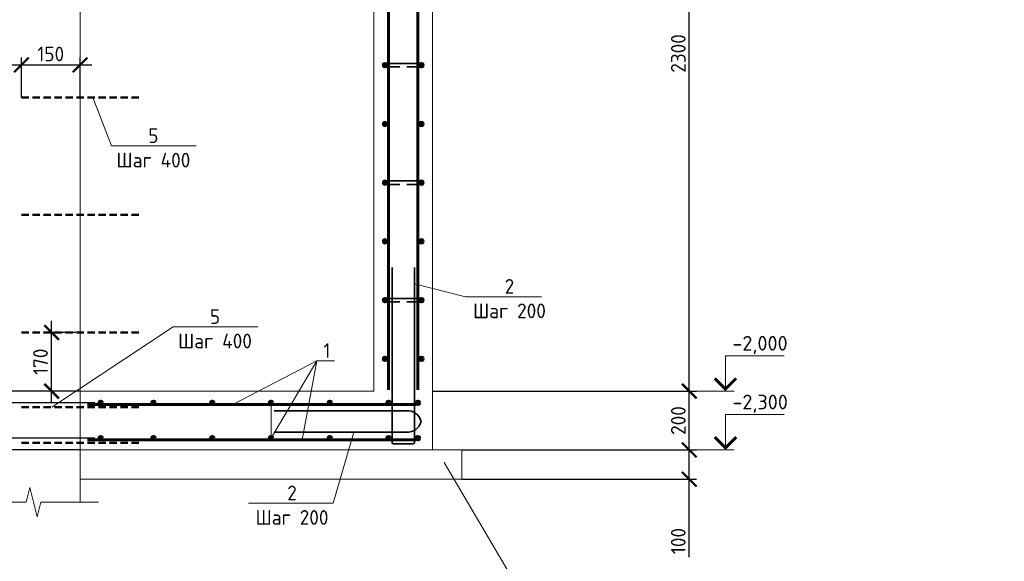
# Model space of a CAD drawing. Header units: millimetres. Extents: x 130535 to 3472113, y -52734 to 121434.
# Tile 28 of 100: x 416871 to 433631, y -3826 to 5396. Entities that reach past the tile are written whole.
import ezdxf
from ezdxf import colors
from ezdxf.entities.mleader import LeaderData, LeaderLine
from ezdxf.math import Vec2, Vec3

# ---------------------------------------------------------------- set-up
doc = ezdxf.new("R2010")
doc.units = ezdxf.units.MM
doc.linetypes.add('DASHED2', pattern=[0.375, 0.25, -0.125])
doc.layers.get('DEFPOINTS').update_dxf_attribs({"color": 1, "lineweight": 0})
for name, color, linetype, lineweight in [('Основная 0.35', 200, 'Continuous', 35), ('Основная 0.60', 142, 'Continuous', 60), ('РАЗМЕРЫ', 1, 'Continuous', 9), ('Разрез жилая часть$0$Отметки', 1, 'Continuous', 20), ('Символы 0.20', 1, 'Continuous', 20), ('Текст 0.25', 82, 'Continuous', 25), ('Тонкая', 81, 'Continuous', 20), ('Тонкая 0.20', 30, 'Continuous', 20)]:
    doc.layers.add(name, color=color, linetype=linetype, lineweight=lineweight)
doc.styles.add('GOST-2.304_Type-B', font='GOST_Common.ttf')
doc.styles.add('ГОСТ', font='isocpeur.TTF')
doc.dimstyles.new('СПДС', dxfattribs={"dimscale": 100, "dimtxt": 2.5, "dimasz": 2.5, "dimexe": 1.25, "dimexo": 0, "dimtad": 1, "dimdec": 0, "dimtxsty": 'GOST-2.304_Type-B', "dimblk": 'ARCHTICK', "dimcen": 2.5, "dimdle": 2, "dimadec": 0, "dimazin": 2, "dimtfac": 0.75, "dimtdec": 0, "dimtmove": 1, "dimatfit": 3, "dimfxl": 1, "dimtolj": 1, "dimarcsym": 1})

# ---------------------------------------------------------------- blocks, each defined once
blk = doc.blocks.new('_None')
blk = doc.blocks.new('_ArchTick')
at = {"color": 0, "linetype": 'ByBlock', "const_width": 0.15}
blk.add_lwpolyline([(-0.5, -0.5), (0.5, 0.5)], dxfattribs=at)
blk = doc.blocks.new('*D435')
at = {"layer": 'DEFPOINTS', "color": 0, "linetype": 'Continuous', "lineweight": 0, "transparency": 16777216}
for p in [(415256, -1729), (418150, -1729), (417900, -1929)]:
    blk.add_point(p, dxfattribs=at)
at = {"layer": 'РАЗМЕРЫ', "color": 0, "linetype": 'Continuous', "lineweight": -2, "transparency": 16777216}
for p, q in [((415256, -2129), (415256, -1529)), ((418150, -1729), (415131, -1729)), ((417900, -1929), (415131, -1929)), ((415256, -2836), (415256, -1929))]:
    blk.add_line(p, q, dxfattribs=at)
at = {"layer": 'РАЗМЕРЫ', "color": 0, "linetype": 'Continuous', "lineweight": -2, "transparency": 16777216, "xscale": 250, "yscale": 250, "zscale": 250}
for p, rotation in [((415256, -1729), 90), ((415256, -1929), 270)]:
    blk.add_blockref('_ArchTick', p, dxfattribs=dict(at, rotation=rotation))
at = {"layer": 'РАЗМЕРЫ', "color": 0, "linetype": 'Continuous', "lineweight": 0, "transparency": 16777216, "insert": (415069, -2623), "char_height": 250, "attachment_point": 5, "rotation": 90, "style": 'GOST-2.304_Type-B'}
blk.add_mtext('\\A1;50', dxfattribs=at)
blk = doc.blocks.new('*D436')
at = {"layer": 'DEFPOINTS', "color": 0, "linetype": 'Continuous', "lineweight": 0, "transparency": 16777216}
for p in [(415256, -1129), (418150, -1129), (418150, -1729)]:
    blk.add_point(p, dxfattribs=at)
at = {"layer": 'РАЗМЕРЫ', "color": 0, "linetype": 'Continuous', "lineweight": -2, "transparency": 16777216}
for p, q in [((415256, -1929), (415256, -929)), ((418150, -1129), (415131, -1129)), ((418150, -1729), (415131, -1729))]:
    blk.add_line(p, q, dxfattribs=at)
at = {"layer": 'РАЗМЕРЫ', "color": 0, "linetype": 'Continuous', "lineweight": -2, "transparency": 16777216, "xscale": 250, "yscale": 250, "zscale": 250}
for p, rotation in [((415256, -1129), 90), ((415256, -1729), 270)]:
    blk.add_blockref('_ArchTick', p, dxfattribs=dict(at, rotation=rotation))
at = {"layer": 'РАЗМЕРЫ', "color": 0, "linetype": 'Continuous', "lineweight": 0, "transparency": 16777216, "insert": (415069, -1429), "char_height": 250, "attachment_point": 5, "rotation": 90, "style": 'GOST-2.304_Type-B'}
blk.add_mtext('\\A1;100', dxfattribs=at)
blk = doc.blocks.new('*D437')
at = {"layer": 'DEFPOINTS', "color": 0, "linetype": 'Continuous', "lineweight": 0, "transparency": 16777216}
for p in [(415256, -929), (417900, -929), (418150, -1129)]:
    blk.add_point(p, dxfattribs=at)
at = {"layer": 'РАЗМЕРЫ', "color": 0, "linetype": 'Continuous', "lineweight": -2, "transparency": 16777216}
for p, q in [((415256, -8), (415256, -929)), ((415256, -1329), (415256, -729)), ((417900, -929), (415131, -929)), ((418150, -1129), (415131, -1129))]:
    blk.add_line(p, q, dxfattribs=at)
at = {"layer": 'РАЗМЕРЫ', "color": 0, "linetype": 'Continuous', "lineweight": -2, "transparency": 16777216, "xscale": 250, "yscale": 250, "zscale": 250}
for p, rotation in [((415256, -929), 90), ((415256, -1129), 270)]:
    blk.add_blockref('_ArchTick', p, dxfattribs=dict(at, rotation=rotation))
at = {"layer": 'РАЗМЕРЫ', "color": 0, "linetype": 'Continuous', "lineweight": 0, "transparency": 16777216, "insert": (415069, -220), "char_height": 250, "attachment_point": 5, "rotation": 90, "style": 'GOST-2.304_Type-B'}
blk.add_mtext('\\A1;50', dxfattribs=at)
blk = doc.blocks.new('*D441')
at = {"layer": 'DEFPOINTS', "color": 0, "linetype": 'Continuous', "lineweight": 0, "transparency": 16777216}
for p in [(424400, -1929), (428269, -1929), (424400, -2429)]:
    blk.add_point(p, dxfattribs=at)
at = {"layer": 'РАЗМЕРЫ', "color": 0, "linetype": 'Continuous', "lineweight": -2, "transparency": 16777216}
for p, q in [((428269, -2629), (428269, -1729)), ((424400, -1929), (428394, -1929)), ((424400, -2429), (428394, -2429)), ((428269, -3756), (428269, -2429))]:
    blk.add_line(p, q, dxfattribs=at)
at = {"layer": 'РАЗМЕРЫ', "color": 0, "linetype": 'Continuous', "lineweight": -2, "transparency": 16777216, "xscale": 250, "yscale": 250, "zscale": 250}
for p, rotation in [((428269, -1929), 90), ((428269, -2429), 270)]:
    blk.add_blockref('_ArchTick', p, dxfattribs=dict(at, rotation=rotation))
at = {"layer": 'РАЗМЕРЫ', "color": 0, "linetype": 'Continuous', "lineweight": 0, "transparency": 16777216, "insert": (428082, -3481), "char_height": 250, "attachment_point": 5, "rotation": 90, "style": 'GOST-2.304_Type-B'}
blk.add_mtext('\\A1;100', dxfattribs=at)
blk = doc.blocks.new('*D442')
at = {"layer": 'DEFPOINTS', "color": 0, "linetype": 'Continuous', "lineweight": 0, "transparency": 16777216}
for p in [(423900, -929), (428269, -929), (424400, -1929)]:
    blk.add_point(p, dxfattribs=at)
at = {"layer": 'РАЗМЕРЫ', "color": 0, "linetype": 'Continuous', "lineweight": -2, "transparency": 16777216}
for p, q in [((428269, -2129), (428269, -729)), ((423900, -929), (428394, -929)), ((424400, -1929), (428394, -1929))]:
    blk.add_line(p, q, dxfattribs=at)
at = {"layer": 'РАЗМЕРЫ', "color": 0, "linetype": 'Continuous', "lineweight": -2, "transparency": 16777216, "xscale": 250, "yscale": 250, "zscale": 250}
for p, rotation in [((428269, -929), 90), ((428269, -1929), 270)]:
    blk.add_blockref('_ArchTick', p, dxfattribs=dict(at, rotation=rotation))
at = {"layer": 'РАЗМЕРЫ', "color": 0, "linetype": 'Continuous', "lineweight": 0, "transparency": 16777216, "insert": (428082, -1429), "char_height": 250, "attachment_point": 5, "rotation": 90, "style": 'GOST-2.304_Type-B'}
blk.add_mtext('\\A1;200', dxfattribs=at)
blk = doc.blocks.new('*D445')
at = {"layer": 'DEFPOINTS', "color": 0, "linetype": 'Continuous', "lineweight": 0, "transparency": 16777216}
for p in [(423900, 10571), (428269, 10571), (428018, -929)]:
    blk.add_point(p, dxfattribs=at)
at = {"layer": 'РАЗМЕРЫ', "color": 0, "linetype": 'Continuous', "lineweight": -2, "transparency": 16777216}
for p, q in [((428269, -1129), (428269, 10771)), ((423900, 10571), (428394, 10571)), ((428018, -929), (428394, -929))]:
    blk.add_line(p, q, dxfattribs=at)
at = {"layer": 'РАЗМЕРЫ', "color": 0, "linetype": 'Continuous', "lineweight": -2, "transparency": 16777216, "xscale": 250, "yscale": 250, "zscale": 250}
for p, rotation in [((428269, 10571), 90), ((428269, -929), 270)]:
    blk.add_blockref('_ArchTick', p, dxfattribs=dict(at, rotation=rotation))
at = {"layer": 'РАЗМЕРЫ', "color": 0, "linetype": 'Continuous', "lineweight": 0, "transparency": 16777216, "insert": (428082, 4821), "char_height": 250, "attachment_point": 5, "rotation": 90, "style": 'GOST-2.304_Type-B'}
blk.add_mtext('\\A1;2300', dxfattribs=at)
blk = doc.blocks.new('*D399')
at = {"layer": 'DEFPOINTS', "color": 0, "linetype": 'Continuous', "lineweight": 0, "transparency": 16777216}
for p in [(417900, 4625), (416900, 4071), (417900, 4071)]:
    blk.add_point(p, dxfattribs=at)
at = {"layer": 'РАЗМЕРЫ', "color": 0, "linetype": 'Continuous', "lineweight": -2, "transparency": 16777216}
for p, q in [((416900, 4071), (416900, 4750)), ((417900, 4071), (417900, 4750)), ((416700, 4625), (418100, 4625))]:
    blk.add_line(p, q, dxfattribs=at)
at = {"layer": 'РАЗМЕРЫ', "color": 0, "linetype": 'Continuous', "lineweight": -2, "transparency": 16777216, "xscale": 250, "yscale": 250, "zscale": 250, "rotation": 180}
blk.add_blockref('_ArchTick', (416900, 4625), dxfattribs=at)
at = {"layer": 'РАЗМЕРЫ', "color": 0, "linetype": 'Continuous', "lineweight": -2, "transparency": 16777216, "xscale": 250, "yscale": 250, "zscale": 250}
blk.add_blockref('_ArchTick', (417900, 4625), dxfattribs=at)
at = {"layer": 'РАЗМЕРЫ', "color": 0, "linetype": 'Continuous', "lineweight": 0, "transparency": 16777216, "insert": (417400, 4812), "char_height": 250, "attachment_point": 5, "style": 'GOST-2.304_Type-B'}
blk.add_mtext('\\A1;150', dxfattribs=at)
blk = doc.blocks.new('*D525')
at = {"layer": 'DEFPOINTS', "color": 0, "linetype": 'Continuous', "lineweight": 0, "transparency": 16777216}
for p in [(417415, 71), (417826, 71), (417826, -929)]:
    blk.add_point(p, dxfattribs=at)
at = {"layer": 'РАЗМЕРЫ', "color": 0, "linetype": 'Continuous', "lineweight": -2, "transparency": 16777216}
for p, q in [((417415, -1129), (417415, 271)), ((417826, 71), (417290, 71)), ((417826, -929), (417290, -929))]:
    blk.add_line(p, q, dxfattribs=at)
at = {"layer": 'РАЗМЕРЫ', "color": 0, "linetype": 'Continuous', "lineweight": -2, "transparency": 16777216, "xscale": 250, "yscale": 250, "zscale": 250}
for p, rotation in [((417415, 71), 90), ((417415, -929), 270)]:
    blk.add_blockref('_ArchTick', p, dxfattribs=dict(at, rotation=rotation))
at = {"layer": 'РАЗМЕРЫ', "color": 0, "linetype": 'Continuous', "lineweight": 0, "transparency": 16777216, "insert": (417227, -429), "char_height": 250, "attachment_point": 5, "rotation": 90, "style": 'GOST-2.304_Type-B'}
blk.add_mtext('\\A1;170', dxfattribs=at)

msp = doc.modelspace()

# ---------------------------------------------------------------- linework, layer by layer
at = {"linetype": 'DASHED2', "lineweight": 50, "ltscale": 500}
for p, q in [((416899.6, 4071.3), (418899.6, 4071.3)), ((416899.6, 2071.3), (418899.6, 2071.3)), ((416899.6, 71.3), (418899.6, 71.3)), ((416899.6, -1198.8), (418899.6, -1198.8)), ((416899.6, -1808.8), (418899.6, -1808.8))]:
    msp.add_line(p, q, dxfattribs=at)
at = {"layer": 'Основная 0.35'}
for p, q in [((423709.6, 4651.2), (423089.6, 4651.2)), ((423089.6, 4591.2), (423339.6, 4591.2)), ((423709.6, 4591.2), (423459.6, 4591.2)), ((423709.6, 2651.2), (423089.6, 2651.2)), ((423089.6, 2591.2), (423339.6, 2591.2)), ((423709.6, 2591.2), (423459.6, 2591.2)), ((423209.6, -1800.8), (423209.6, 1174.2)), ((423589.6, -1800.8), (423589.6, 1174.2)), ((423709.6, 651.2), (423089.6, 651.2)), ((423089.6, 591.2), (423339.6, 591.2)), ((423709.6, 591.2), (423459.6, 591.2)), ((421204, -1264.5), (423454, -1264.5)), ((421204, -1625.1), (423454, -1625.1)), ((423234.6, -1825.8), (423564.6, -1825.8))]:
    msp.add_line(p, q, dxfattribs=at)
for centre, radius, start, end in [((423089.6, 4621.2), 30, 90, 270), ((423709.6, 4621.2), 30, 270, 90), ((423089.6, 2621.2), 30, 90, 270), ((423709.6, 2621.2), 30, 270, 90), ((423089.6, 621.2), 30, 90, 270), ((423709.6, 621.2), 30, 270, 90), ((423476.6, -1496.5), 233.1, 12.58776, 95.55165), ((423476.6, -1393.1), 233.1, 264.44835, 347.41224), ((423234.6, -1800.8), 25, 180, 270), ((423564.6, -1800.8), 25, 270, 0)]:
    msp.add_arc(centre, radius, start, end, dxfattribs=at)
at = {"layer": 'Основная 0.60'}
for p, q in [((423149.6, -903.8), (423149.6, 10446.2)), ((423649.6, -903.8), (423649.6, 10446.2)), ((423615.8, -1158.8), (418024.6, -1158.8)), ((423615.8, -1758.8), (418024.6, -1758.8))]:
    msp.add_line(p, q, dxfattribs=at)
for centre in [(423089.6, 4621.2), (423709.6, 4621.2), (423089.6, 3621.2), (423709.6, 3621.2), (423089.6, 2621.2), (423709.6, 2621.2), (423089.6, 1621.2), (423709.6, 1621.2), (423089.6, 621.2), (423709.6, 621.2), (423089.6, -378.8), (423709.6, -378.8), (418249.6, -1128.8), (419149.6, -1128.8), (420149.6, -1128.8), (421149.6, -1128.8), (422149.6, -1128.8), (423149.6, -1128.8), (423649.6, -1128.8), (418249.6, -1728.8), (419149.6, -1728.8), (420149.6, -1728.8), (421149.6, -1728.8), (422149.6, -1728.8), (423149.6, -1728.8), (423649.6, -1728.8)]:
    msp.add_circle(centre, 30, dxfattribs=at)
at = {"layer": 'РАЗМЕРЫ', "linetype": 'Continuous', "lineweight": 0}
for q in [(420499.5, -1158.8), (421681.6, -1758.8)]:
    msp.add_line((421931.2, -412.9), q, dxfattribs=at)
at = {"layer": 'Символы 0.20'}
msp.add_line((424460.3, 679.9), (424560.3, 679.9), dxfattribs=at)
at = {"layer": 'Символы 0.20', "color": 1, "linetype": 'Continuous', "lineweight": 20, "ltscale": 100}
for p, q in [((428884.6, -328.8), (429884.6, -328.8)), ((428018.5, -928.8), (428884.6, -928.8)), ((428884.6, -1328.8), (429884.6, -1328.8)), ((428018.5, -1928.8), (428884.6, -1928.8))]:
    msp.add_line(p, q, dxfattribs=at)
at = {"layer": 'Символы 0.20', "color": 1, "linetype": 'Continuous', "lineweight": 20, "ltscale": 10000}
for p, q in [((429034.6, -928.8), (428734.6, -928.8)), ((429034.6, -1928.8), (428734.6, -1928.8))]:
    msp.add_line(p, q, dxfattribs=at)
at = {"layer": 'Символы 0.20'}
for points in [[(423589.6, 897.6), (424460.3, 679.9)], [(424560.3, 679.9), (425754.9, 679.9)]]:
    msp.add_lwpolyline(points, dxfattribs=at)
at = {"layer": 'Символы 0.20', "color": 1, "linetype": 'Continuous', "lineweight": 20, "ltscale": 10000}
for points in [[(428884.6, -928.8), (428884.6, -328.8)], [(428884.6, -1928.8), (428884.6, -1328.8)]]:
    msp.add_lwpolyline(points, dxfattribs=at)
at = {"layer": 'Символы 0.20', "color": 1, "linetype": 'Continuous', "lineweight": 20, "ltscale": 10000, "const_width": 50}
for points in [[(428702.2, -711.1), (428884.6, -893.4), (429066.9, -711.1)], [(428702.2, -1711.1), (428884.6, -1893.4), (429066.9, -1711.1)]]:
    msp.add_lwpolyline(points, dxfattribs=at)
at = {"layer": 'Тонкая'}
msp.add_lwpolyline([(416004, -2817.4), (416154, -2817.4), (416983.6, -2817.4), (417046.1, -2567.4), (417171.1, -3067.4), (417233.6, -2817.4), (418063.1, -2817.4), (418213.1, -2817.4)], dxfattribs=at)
at = {"layer": 'Тонкая 0.20'}
for p, q in [((417899.6, 11123.7), (417899.6, -2817.4)), ((422899.6, -903.8), (422899.6, 10571.2)), ((423899.6, 10571.2), (423899.6, -903.8)), ((422899.6, -928.8), (422899.6, 5235.8)), ((423899.6, 5235.8), (423899.6, -1928.8)), ((417899.6, -1928.8), (417899.6, -928.8)), ((417899.6, -928.8), (422899.6, -928.8)), ((424399.6, -1928.8), (417899.6, -1928.8)), ((424399.6, -1928.8), (424399.6, -2428.8)), ((425399.6, -1928.8), (425899.6, -1928.8)), ((424399.6, -2428.8), (417899.6, -2428.8))]:
    msp.add_line(p, q, dxfattribs=at)

# ---------------------------------------------------------------- texts
at = {"insert": (153574.3, 18462.6), "char_height": 330, "attachment_point": 1, "style": 'ГОСТ'}
msp.add_mtext_dynamic_manual_height_columns('\\pi10055.14148;{\\H1.5152x;\\P\\pi7542.56108;Общие указания\\P\\pi1650;}1.^IРабочая документация разработана в соответствии с заданием на проектирование, требованиями действующих технических регламентов, стандартов, сводов правил и других документов, содержащих установленные требования.\\P2.^IРабочая документация выполнена в соответствии со следующими нормативными и техническими документами:\\P-^IСП 20.13330.2016 "Нагрузки и Воздействия";\\P-^IСП 63.13330.2012 "Бетонные и железобетонные конструкции. Основные положения";\\P-^IСП 22.13330.2016 "Основания зданий и сооружений";\\P-^IСП 45.13330.2012 "Земляные сооружения, основания и фундаменты".\\P3.   За относительную отметку 0,000 принята отметка чистого пола первого этажа.\\P4.^IПеречень видов работ, для которых необходимо составлять акты освидетельствования скрытых работ:\\P-^Iармирование конструкций;\\P-^Iосвидетельствование опалубки перед бетонированием;\\P-^Iвыполнение сварочных работ;\\P-^Iотбор контрольных проб бетона;\\P-^Iсоответствие законченных железобетонных конструкций проекту с отображением качества работ;\\P-^Iустройство монолитных конструкций, выполняемых в зимнее время;  \\P\\pi0;        -    устройство гидроизоляции;\\P\\pi1650;-^Iуплотнение грунтов и обратную засыпку.\\PЗапрещается выполнение последующих работ при отсутствии актов освидетельствования предшествующих скрытых работ во всех случаях.\\P\\pi0;        5. Проект рассчитан на производство работ в период положительных температур. В случае выполнения работ при отрицательных температурах необходимо выполнять требования СНиП часть 3 по производству работ и ППР.\\P        6. При минимальной температуре воздуха до минус 15°С допускается:\\P\\pi1650;-выдерживание бетона в конструкции методом термоса, при предварительном разогреве бетонной смеси;\\P -форсированный электроразогрев бетона в конструкции с повторным уплотнением.\\PПри минимальной температуре воздуха до минус 25°С допускается:\\P -обогрев бетона в греющей опалубке с помощью низкотемпературных электронагревателей;\\P -электродный сквозной прогрев бетона;\\P -электрообогрев с помощью греющего провода.', width=18460.283, gutter_width=5800, heights=[33815.2], dxfattribs=at)
at = {"layer": 'Разрез жилая часть$0$Отметки', "linetype": 'Continuous', "lineweight": 25, "ltscale": 100, "style": 'ГОСТ'}
for s, p in [('-2,000', (429002.1, -238.8)), ('-2,300', (429002.1, -1238.8))]:
    msp.add_text(s, height=250, dxfattribs=at).set_placement(p)
at = {"layer": 'Символы 0.20', "insert": (425207.4, 979.9), "char_height": 250, "attachment_point": 2, "style": 'GOST-2.304_Type-B'}
msp.add_mtext('2\\PШаг 200', dxfattribs=at)
at = {"layer": 'Текст 0.25', "insert": (385539.3, 4816.9), "char_height": 250, "attachment_point": 1, "style": 'GOST-2.304_Type-B'}
msp.add_mtext_dynamic_manual_height_columns('\\pi750;1 Обратную засыпку пазух выполнять непучинистым, ненабухающим грунтом без органических включений с проливкой водой слоями не более 20 см с уплотнением грунта до коэффициента уплотнения 0,95.\\P2 При производстве земляных работ не допускать ухудшения свойств грунтов и качества подготовленного основания вследствие замачивания, промерзания, размыва, повреждения механизмами и транспортом.\\P3 Поз. 5 установить на хим. анкер BIT 200 (EASY FIX DIT-200) или аналог. Анкеровка выполняется в теле стен и в теле плиты по всей длине с шагом 400 мм.\\P4 При изготовлении пространственных арматурных каркасов соединение стержней выполнять при помощи вязальной проволоки. \\P5 Поз. 4 установить в шахматном порядке.\\P6 Выполнить обмазочную гидроизоляцию всех поверхностей, соприкасающихся с грунтом, горячим битумом за 2 раза.', width=17507.725, gutter_width=1250, heights=[0], dxfattribs=at)

# ---------------------------------------------------------------- dimensions: what is measured, and where the dimension line sits
at = {"layer": 'РАЗМЕРЫ', "color": 3, "linetype": 'Continuous', "lineweight": 0}
for base, p1, p2, picture, middle in [((428269.4, 10571.2), (428018.5, -928.8), (423899.6, 10571.2), '*D445', (428081.9, 4821.2)), ((428269.4, -928.8), (424399.6, -1928.8), (423899.6, -928.8), '*D442', (428081.9, -1428.8))]:
    dim = msp.add_linear_dim(base=base, p1=p1, p2=p2, angle=90, dimstyle='СПДС', override={"dimlfac": 0.2}, dxfattribs=at)
    dim.commit()
    dim.dimension.update_dxf_attribs({"geometry": picture, "text_midpoint": middle})
at = {"layer": 'РАЗМЕРЫ', "linetype": 'Continuous', "lineweight": 0}
dim = msp.add_linear_dim(base=(417899.6, 4624.9), p1=(416899.6, 4071.3), p2=(417899.6, 4071.3), text='150', dimstyle='СПДС', dxfattribs=at)
dim.commit()
dim.dimension.update_dxf_attribs({"geometry": '*D399', "text_midpoint": (417399.6, 4812.4)})
at = {"layer": 'РАЗМЕРЫ', "color": 3, "linetype": 'Continuous', "lineweight": 0}
for base, p1, p2, text, picture, middle in [((417414.5, 71.3), (417826, -928.8), (417826, 71.3), '170', '*D525', (417227, -428.7)), ((415256.5, -1128.8), (418149.6, -1728.8), (418149.6, -1128.8), '100', '*D436', (415069, -1428.8))]:
    dim = msp.add_linear_dim(base=base, p1=p1, p2=p2, angle=90, text=text, dimstyle='СПДС', override={"dimlfac": 0.2}, dxfattribs=at)
    dim.commit()
    dim.dimension.update_dxf_attribs({"geometry": picture, "text_midpoint": middle})
for base, p1, p2, picture, middle in [((415256.5, -928.8), (418149.6, -1128.8), (417899.6, -928.8), '*D437', (415237.7, -220.3)), ((415256.5, -1728.8), (417899.6, -1928.8), (418149.6, -1728.8), '*D435', (415308.1, -2623.4))]:
    dim = msp.add_linear_dim(base=base, p1=p1, p2=p2, angle=90, text='50', dimstyle='СПДС', override={"dimlfac": 0.2}, dxfattribs=at)
    dim.commit()
    dim.dimension.update_dxf_attribs({"geometry": picture, "text_midpoint": middle, "dimtype": 160})
dim = msp.add_linear_dim(base=(428269.4, -1928.8), p1=(424399.6, -2428.8), p2=(424399.6, -1928.8), angle=90, dimstyle='СПДС', override={"dimlfac": 0.2}, dxfattribs=at)
dim.commit()
dim.dimension.update_dxf_attribs({"geometry": '*D441', "text_midpoint": (428513.3, -3481.1), "dimtype": 160})

# ---------------------------------------------------------------- leaders
at = {"layer": 'Символы 0.20'}
ml = msp.add_multileader_mtext('Standard', dxfattribs=at)
ml.set_content('5\\PШаг 400', color=256, style='GOST-2.304_Type-B')
ml.set_leader_properties(color=256, linetype='ByLayer', lineweight=-1)
ml.set_arrow_properties(name='NONE')
ml.build(insert=Vec2(0, 0))
ml.multileader.update_dxf_attribs({"text_left_attachment_type": 6, "text_right_attachment_type": 6, "dogleg_length": 1, "arrow_head_size": 18, "scale": 20})
ctx = ml.context
ctx.base_point, ctx.scale, ctx.char_height, ctx.arrow_head_size, ctx.landing_gap_size, ctx.plane_origin = Vec3(418533, 3246.7), 20, 250, 18, 9, Vec3(417682.3, 3371.3)
ctx.left_attachment, ctx.right_attachment, ctx.text_align_type = 6, 6, 1
notes = []
notes.append((ctx, [(0, (1, 1, 0), (418433, 3246.7), (1, 0), 100, [(0, [(418117.2, 4071.3)], 0, [])])]))
ctx.mtext.insert, ctx.mtext.alignment, ctx.mtext.flow_direction = Vec3(419147.3, 3546.7), 2, 5
ml = msp.add_multileader_mtext('Standard', dxfattribs=at)
ml.set_content('5\\PШаг 400', color=256, style='GOST-2.304_Type-B')
ml.set_leader_properties(color=256, linetype='ByLayer', lineweight=-1)
ml.set_arrow_properties(name='NONE')
ml.build(insert=Vec2(0, 0))
ml.multileader.update_dxf_attribs({"text_left_attachment_type": 6, "text_right_attachment_type": 6, "dogleg_length": 1, "arrow_head_size": 18, "scale": 20})
ctx = ml.context
ctx.base_point, ctx.scale, ctx.char_height, ctx.arrow_head_size, ctx.landing_gap_size, ctx.plane_origin = Vec3(419581.4, 166.5), 20, 250, 18, 9, Vec3(418730.7, 291.1)
ctx.left_attachment, ctx.right_attachment, ctx.text_align_type = 6, 6, 1
notes.append((ctx, [(0, (1, 1, 0), (419481.4, 166.5), (1, 0), 100, [(0, [(417417.9, -1198.8)], 0, [])])]))
ctx.mtext.insert, ctx.mtext.alignment, ctx.mtext.flow_direction = Vec3(420195.7, 466.5), 2, 5
ml = msp.add_multileader_mtext('Standard', dxfattribs=at)
ml.set_content('1', color=256, style='GOST-2.304_Type-B')
ml.set_leader_properties(color=256, linetype='ByLayer', lineweight=-1)
ml.set_arrow_properties(name='NONE')
ml.build(insert=Vec2(0, 0))
ml.multileader.update_dxf_attribs({"text_left_attachment_type": 6, "text_right_attachment_type": 6, "dogleg_length": 1, "arrow_head_size": 18, "scale": 20})
ctx = ml.context
ctx.base_point, ctx.scale, ctx.char_height, ctx.arrow_head_size, ctx.landing_gap_size, ctx.plane_origin = Vec3(422031.2, -412.9), 20, 250, 18, 9, Vec3(421282.9, 3741.2)
ctx.left_attachment, ctx.right_attachment = 6, 6
notes.append((ctx, [(0, (1, 1, 0), (421931.2, -412.9), (1, 0), 100, [(1, [(421149.6, -1128.8), (421149.6, -1728.8)], 0, [])])]))
ctx.mtext.insert, ctx.mtext.width, ctx.mtext.flow_direction = Vec3(422040.2, -112.9), 28.429, 5
ml = msp.add_multileader_mtext('Standard', dxfattribs=at)
ml.set_content('2\\PШаг 200', color=256, style='GOST-2.304_Type-B')
ml.set_leader_properties(color=256, linetype='ByLayer', lineweight=-1)
ml.set_arrow_properties(name='NONE')
ml.build(insert=Vec2(0, 0))
ml.multileader.update_dxf_attribs({"text_left_attachment_type": 6, "text_right_attachment_type": 6, "dogleg_length": 1, "arrow_head_size": 18, "scale": 20})
ctx = ml.context
ctx.base_point, ctx.scale, ctx.char_height, ctx.arrow_head_size, ctx.landing_gap_size, ctx.plane_origin = Vec3(420904.8, -2837.4), 20, 250, 18, 9, Vec3(415815.1, 1495.8)
ctx.left_attachment, ctx.right_attachment, ctx.text_align_type = 6, 6, 1
notes.append((ctx, [(1, (1, 1, 0), (422208.4, -2837.4), (-1, 0), 100, [(0, [(422561.5, -1625.1)], 0, [])])]))
ctx.mtext.insert, ctx.mtext.alignment, ctx.mtext.flow_direction = Vec3(421506.6, -2537.4), 2, 5
ml = msp.add_multileader_mtext('Standard', dxfattribs=at)
ml.set_content('Подготовка\\Pбетон В7,5', color=256, style='GOST-2.304_Type-B')
ml.set_leader_properties(color=256, linetype='ByLayer', lineweight=-1)
ml.set_arrow_properties(name='NONE')
ml.build(insert=Vec2(0, 0))
ml.multileader.update_dxf_attribs({"text_left_attachment_type": 6, "text_right_attachment_type": 6, "dogleg_length": 1, "arrow_head_size": 18, "scale": 20})
ctx = ml.context
ctx.base_point, ctx.scale, ctx.char_height, ctx.arrow_head_size, ctx.landing_gap_size, ctx.plane_origin = Vec3(425447.3, -4269.3), 20, 250, 18, 9, Vec3(424108.5, -447.3)
ctx.left_attachment, ctx.right_attachment, ctx.text_align_type = 6, 6, 1
notes.append((ctx, [(1, (1, 1, 0), (425347.3, -4269.3), (1, 0), 100, [(0, [(424095.2, -2146)], 0, [])])]))
ctx.mtext.insert, ctx.mtext.alignment, ctx.mtext.flow_direction = Vec3(426356.3, -3969.3), 2, 5
for ctx, leaders in notes:
    for number, flags, end, landing, length, lines in leaders:
        leader = LeaderData()
        leader.index, (leader.has_last_leader_line, leader.has_dogleg_vector, leader.attachment_direction) = number, flags
        leader.last_leader_point, leader.dogleg_vector, leader.dogleg_length = Vec3(end), Vec3(landing), length
        for number, points, colour, breaks in lines:
            line = LeaderLine()
            line.index, line.vertices, line.color, line.breaks = number, Vec3.list(points), colors.encode_raw_color(colour), breaks
            leader.lines.append(line)
        ctx.leaders.append(leader)

doc.saveas('drawing.dxf')
